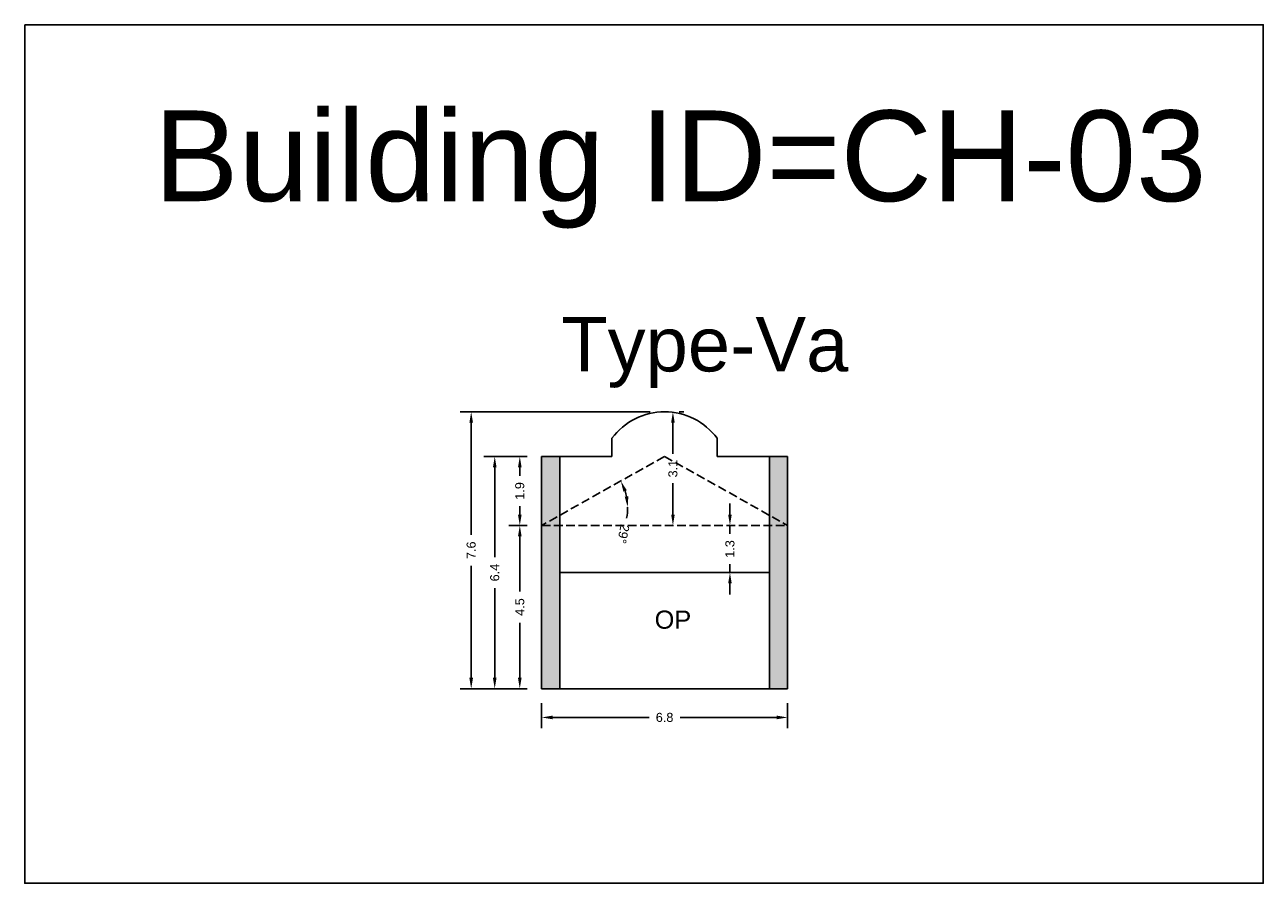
# Model space of a CAD drawing. Header units: metres. Extents: x 3416649 to 3417085, y -6712799 to -6712690.
# Tile 6 of 13: x 3416744 to 3416778, y -6712714 to -6712690. Entities that reach past the tile are written whole.
import ezdxf

# ---------------------------------------------------------------- set-up
doc = ezdxf.new("R2010")
doc.units = ezdxf.units.M
doc.linetypes.add('ACAD_ISO02W100', pattern=[15, 12, -3])
doc.layers.add('Dotted', color=7, linetype='ACAD_ISO02W100', plot=False)
doc.styles.get("Standard").update_dxf_attribs({"font": 'arial.ttf'})
doc.dimstyles.new('ISO-25', dxfattribs={"dimtxt": 0.25, "dimasz": 0.3, "dimexe": 0.3, "dimexo": 0.4, "dimgap": 0.2, "dimtad": 0, "dimdec": 1, "dimdsep": 46, "dimtxsty": 'Standard', "dimcen": 2.5, "dimadec": 0, "dimazin": 0, "dimtfac": 1, "dimtdec": 1, "dimtmove": 0, "dimatfit": 3, "dimfxl": 1, "dimarcsym": 0})

# ---------------------------------------------------------------- blocks, each defined once
blk = doc.blocks.new('*D24')
at = {"color": 0, "lineweight": -2, "transparency": 16777216}
for start, end in [(11.6348, 17.6346), (348.3652, 360)]:
    blk.add_arc((3416759.357, -6712703.378), 1.48, start, end, dxfattribs=at)
at = {"color": 0, "transparency": 16777216}
for points in [[(3416760.721, -6712702.95), (3416760.813, -6712702.91), (3416760.648, -6712702.655)], [(3416760.856, -6712703.075), (3416760.756, -6712703.085), (3416760.837, -6712703.378)]]:
    blk.add_solid(points, dxfattribs=at)
at = {"layer": 'Defpoints', "color": 0, "transparency": 16777216}
for p in [(3416761.855, -6712701.978), (3416760.752, -6712702.884), (3416758.465, -6712703.378), (3416765.245, -6712703.378), (3416758.465, -6712703.878)]:
    blk.add_point(p, dxfattribs=at)
at = {"color": 0, "transparency": 16777216, "insert": (3416760.716, -6712704.115), "char_height": 0.25, "attachment_point": 5, "rotation": 258.3652}
blk.add_mtext('29°', dxfattribs=at)
blk = doc.blocks.new('*D25')
at = {"color": 0, "lineweight": -2, "transparency": 16777216}
for p, q in [((3416758.065, -6712703.878), (3416757.563, -6712703.878)), ((3416757.863, -6712704.178), (3416757.863, -6712705.695)), ((3416757.863, -6712708.078), (3416757.863, -6712706.562)), ((3416758.065, -6712708.378), (3416757.563, -6712708.378))]:
    blk.add_line(p, q, dxfattribs=at)
at = {"color": 0, "transparency": 16777216}
for points in [[(3416757.813, -6712704.178), (3416757.913, -6712704.178), (3416757.863, -6712703.878)], [(3416757.813, -6712708.078), (3416757.913, -6712708.078), (3416757.863, -6712708.378)]]:
    blk.add_solid(points, dxfattribs=at)
at = {"layer": 'Defpoints', "color": 0, "transparency": 16777216}
for p in [(3416757.863, -6712703.878), (3416758.465, -6712703.878), (3416758.465, -6712708.378)]:
    blk.add_point(p, dxfattribs=at)
at = {"color": 0, "transparency": 16777216, "insert": (3416757.863, -6712706.128), "char_height": 0.25, "attachment_point": 5, "rotation": 90}
blk.add_mtext('4.5', dxfattribs=at)
blk = doc.blocks.new('*D26')
at = {"color": 0, "lineweight": -2, "transparency": 16777216}
for p, q in [((3416758.065, -6712701.978), (3416757.563, -6712701.978)), ((3416757.863, -6712702.278), (3416757.863, -6712702.512)), ((3416757.863, -6712703.578), (3416757.863, -6712703.344)), ((3416758.065, -6712703.878), (3416757.563, -6712703.878))]:
    blk.add_line(p, q, dxfattribs=at)
at = {"color": 0, "transparency": 16777216}
for points in [[(3416757.813, -6712702.278), (3416757.913, -6712702.278), (3416757.863, -6712701.978)], [(3416757.813, -6712703.578), (3416757.913, -6712703.578), (3416757.863, -6712703.878)]]:
    blk.add_solid(points, dxfattribs=at)
at = {"layer": 'Defpoints', "color": 0, "transparency": 16777216}
for p in [(3416757.863, -6712701.978), (3416758.465, -6712701.978), (3416758.465, -6712703.878)]:
    blk.add_point(p, dxfattribs=at)
at = {"color": 0, "transparency": 16777216, "insert": (3416757.863, -6712702.928), "char_height": 0.25, "attachment_point": 5, "rotation": 90}
blk.add_mtext('1.9', dxfattribs=at)
blk = doc.blocks.new('*D27')
at = {"color": 0, "lineweight": -2, "transparency": 16777216}
for p, q in [((3416762.255, -6712700.748), (3416762.385, -6712700.748)), ((3416762.085, -6712701.048), (3416762.085, -6712701.91)), ((3416762.085, -6712703.578), (3416762.085, -6712702.717)), ((3416762.255, -6712703.878), (3416762.385, -6712703.878))]:
    blk.add_line(p, q, dxfattribs=at)
at = {"color": 0, "transparency": 16777216}
for points in [[(3416762.035, -6712701.048), (3416762.135, -6712701.048), (3416762.085, -6712700.748)], [(3416762.035, -6712703.578), (3416762.135, -6712703.578), (3416762.085, -6712703.878)]]:
    blk.add_solid(points, dxfattribs=at)
at = {"layer": 'Defpoints', "color": 0, "transparency": 16777216}
for p in [(3416761.855, -6712700.748), (3416761.855, -6712703.878), (3416762.085, -6712703.878)]:
    blk.add_point(p, dxfattribs=at)
at = {"color": 0, "transparency": 16777216, "insert": (3416762.085, -6712702.313), "char_height": 0.25, "attachment_point": 5, "rotation": 90}
blk.add_mtext('3.1', dxfattribs=at)
blk = doc.blocks.new('*D28')
at = {"color": 0, "lineweight": -2, "transparency": 16777216}
for p, q in [((3416758.465, -6712708.778), (3416758.465, -6712709.47)), ((3416765.245, -6712708.778), (3416765.245, -6712709.47)), ((3416758.765, -6712709.17), (3416761.426, -6712709.17)), ((3416764.945, -6712709.17), (3416762.283, -6712709.17))]:
    blk.add_line(p, q, dxfattribs=at)
at = {"color": 0, "transparency": 16777216}
for points in [[(3416758.765, -6712709.12), (3416758.765, -6712709.22), (3416758.465, -6712709.17)], [(3416764.945, -6712709.12), (3416764.945, -6712709.22), (3416765.245, -6712709.17)]]:
    blk.add_solid(points, dxfattribs=at)
at = {"layer": 'Defpoints', "color": 0, "transparency": 16777216}
for p in [(3416758.465, -6712708.378), (3416765.245, -6712708.378), (3416765.245, -6712709.17)]:
    blk.add_point(p, dxfattribs=at)
at = {"color": 0, "transparency": 16777216, "insert": (3416761.855, -6712709.17), "char_height": 0.25, "attachment_point": 5}
blk.add_mtext('6.8', dxfattribs=at)
blk = doc.blocks.new('*D29')
at = {"color": 0, "lineweight": -2, "transparency": 16777216}
for p, q in [((3416763.657, -6712703.578), (3416763.657, -6712703.278)), ((3416763.657, -6712703.878), (3416763.657, -6712704.113)), ((3416764.057, -6712703.878), (3416763.957, -6712703.878)), ((3416763.657, -6712705.178), (3416763.657, -6712704.944)), ((3416764.057, -6712705.178), (3416763.957, -6712705.178)), ((3416763.657, -6712705.478), (3416763.657, -6712705.778))]:
    blk.add_line(p, q, dxfattribs=at)
at = {"color": 0, "transparency": 16777216}
for points in [[(3416763.607, -6712703.578), (3416763.707, -6712703.578), (3416763.657, -6712703.878)], [(3416763.607, -6712705.478), (3416763.707, -6712705.478), (3416763.657, -6712705.178)]]:
    blk.add_solid(points, dxfattribs=at)
at = {"layer": 'Defpoints', "color": 0, "transparency": 16777216}
for p in [(3416763.657, -6712703.878), (3416763.657, -6712703.878), (3416763.657, -6712705.178)]:
    blk.add_point(p, dxfattribs=at)
at = {"color": 0, "transparency": 16777216, "insert": (3416763.657, -6712704.528), "char_height": 0.25, "attachment_point": 5, "rotation": 90}
blk.add_mtext('1.3', dxfattribs=at)
blk = doc.blocks.new('*D30')
at = {"color": 0, "lineweight": -2, "transparency": 16777216}
for p, q in [((3416758.065, -6712701.978), (3416756.872, -6712701.978)), ((3416757.172, -6712702.278), (3416757.172, -6712704.751)), ((3416757.172, -6712708.078), (3416757.172, -6712705.606)), ((3416758.065, -6712708.378), (3416756.872, -6712708.378))]:
    blk.add_line(p, q, dxfattribs=at)
at = {"color": 0, "transparency": 16777216}
for points in [[(3416757.122, -6712702.278), (3416757.222, -6712702.278), (3416757.172, -6712701.978)], [(3416757.122, -6712708.078), (3416757.222, -6712708.078), (3416757.172, -6712708.378)]]:
    blk.add_solid(points, dxfattribs=at)
at = {"layer": 'Defpoints', "color": 0, "transparency": 16777216}
for p in [(3416757.172, -6712701.978), (3416758.465, -6712701.978), (3416758.465, -6712708.378)]:
    blk.add_point(p, dxfattribs=at)
at = {"color": 0, "transparency": 16777216, "insert": (3416757.172, -6712705.178), "char_height": 0.25, "attachment_point": 5, "rotation": 90}
blk.add_mtext('6.4', dxfattribs=at)
blk = doc.blocks.new('*D31')
at = {"color": 0, "lineweight": -2, "transparency": 16777216}
for p, q in [((3416761.455, -6712700.748), (3416756.223, -6712700.748)), ((3416756.523, -6712701.048), (3416756.523, -6712704.137)), ((3416756.523, -6712708.078), (3416756.523, -6712704.99)), ((3416758.065, -6712708.378), (3416756.223, -6712708.378))]:
    blk.add_line(p, q, dxfattribs=at)
at = {"color": 0, "transparency": 16777216}
for points in [[(3416756.473, -6712701.048), (3416756.573, -6712701.048), (3416756.523, -6712700.748)], [(3416756.473, -6712708.078), (3416756.573, -6712708.078), (3416756.523, -6712708.378)]]:
    blk.add_solid(points, dxfattribs=at)
at = {"layer": 'Defpoints', "color": 0, "transparency": 16777216}
for p in [(3416756.523, -6712700.748), (3416761.855, -6712700.748), (3416758.465, -6712708.378)]:
    blk.add_point(p, dxfattribs=at)
at = {"color": 0, "transparency": 16777216, "insert": (3416756.523, -6712704.563), "char_height": 0.25, "attachment_point": 5, "rotation": 90}
blk.add_mtext('7.6', dxfattribs=at)

msp = doc.modelspace()

# ---------------------------------------------------------------- hatches: boundary and pattern name
h = msp.add_hatch(color=256)
h.dxf.hatch_style = 1
h.paths.add_polyline_path([(3416758.465, -6712703.878), (3416758.965, -6712703.878), (3416758.965, -6712708.378), (3416758.465, -6712708.378)])
h.paths.add_polyline_path([(3416758.465, -6712701.978), (3416758.965, -6712701.978), (3416758.965, -6712703.598), (3416758.465, -6712703.878)])
h.paths.add_polyline_path([(3416758.965, -6712703.598), (3416758.965, -6712703.878), (3416758.465, -6712703.878)], flags=17)
h = msp.add_hatch(color=256)
h.dxf.hatch_style = 1
h.paths.add_polyline_path([(3416765.245, -6712703.878), (3416764.745, -6712703.878), (3416764.745, -6712708.378), (3416765.245, -6712708.378)])
h.paths.add_polyline_path([(3416765.245, -6712701.978), (3416764.745, -6712701.978), (3416764.745, -6712703.598), (3416765.245, -6712703.878)])
h.paths.add_polyline_path([(3416764.745, -6712703.598), (3416764.745, -6712703.878), (3416765.245, -6712703.878)], flags=17)

# ---------------------------------------------------------------- linework, layer by layer
for points in [[(3416744.214, -6712690.082), (3416778.36, -6712690.082), (3416778.36, -6712713.738), (3416744.214, -6712713.738)], [(3416758.965, -6712705.178), (3416764.745, -6712705.178), (3416764.745, -6712708.378), (3416758.965, -6712708.378)]]:
    msp.add_lwpolyline(points, close=True)
for points in [[(3416760.405, -6712701.478), (3416760.405, -6712701.978)], [(3416763.305, -6712701.478), (3416763.305, -6712701.978)], [(3416758.465, -6712701.978), (3416760.405, -6712701.978)], [(3416758.465, -6712701.978), (3416758.465, -6712708.378)], [(3416758.965, -6712701.978), (3416758.965, -6712708.378)], [(3416763.305, -6712701.978), (3416765.245, -6712701.978)], [(3416764.745, -6712701.978), (3416764.745, -6712708.378)], [(3416765.245, -6712701.978), (3416765.245, -6712708.378)], [(3416758.965, -6712705.178), (3416764.745, -6712705.178)], [(3416758.465, -6712708.378), (3416765.245, -6712708.378)]]:
    msp.add_lwpolyline(points)
msp.add_arc((3416761.855, -6712702.553), 1.805, 36.5542, 143.4458)
at = {"layer": 'Dotted', "ltscale": 0.02}
for points in [[(3416761.855, -6712701.978), (3416758.465, -6712703.878)], [(3416761.855, -6712701.978), (3416765.245, -6712703.878)], [(3416758.465, -6712703.878), (3416765.245, -6712703.878)]]:
    msp.add_lwpolyline(points, dxfattribs=at)

# ---------------------------------------------------------------- texts
at = {"attachment_point": 1}
for s, width, heights, insert, char_height in [('Building ID=CH-03', 67.86454, [0.517], (3416747.778, -6712692.443), 2.5), ('Type-Va', 9.99112, [0.517], (3416759.004, -6712698.135), 1.5), ('OP', 1.17554, [0], (3416761.581, -6712706.225), 0.5)]:
    msp.add_mtext_dynamic_manual_height_columns(s, width=width, gutter_width=12.5, heights=heights, dxfattribs=dict(at, insert=insert, char_height=char_height))

# ---------------------------------------------------------------- dimensions: what is measured, and where the dimension line sits
for base, p1, p2, picture, middle in [((3416756.523, -6712700.748), (3416758.465, -6712708.378), (3416761.855, -6712700.748), '*D31', (3416756.523, -6712704.563)), ((3416762.085, -6712703.878), (3416761.855, -6712700.748), (3416761.855, -6712703.878), '*D27', (3416762.085, -6712702.313)), ((3416757.172, -6712701.978), (3416758.465, -6712708.378), (3416758.465, -6712701.978), '*D30', (3416757.172, -6712705.178)), ((3416757.863, -6712701.978), (3416758.465, -6712703.878), (3416758.465, -6712701.978), '*D26', (3416757.863, -6712702.928)), ((3416757.863, -6712703.878), (3416758.465, -6712708.378), (3416758.465, -6712703.878), '*D25', (3416757.863, -6712706.128))]:
    dim = msp.add_linear_dim(base=base, p1=p1, p2=p2, angle=90, dimstyle='ISO-25')
    dim.commit()
    dim.dimension.update_dxf_attribs({"geometry": picture, "text_midpoint": middle})
dim = msp.add_angular_dim_2l(base=(3416760.752, -6712702.884), line1=((3416758.465, -6712703.378), (3416765.245, -6712703.378)), line2=((3416761.855, -6712701.978), (3416758.465, -6712703.878)), dimstyle='ISO-25')
dim.commit()
dim.dimension.update_dxf_attribs({"geometry": '*D24', "text_midpoint": (3416760.716, -6712704.115)})
dim = msp.add_linear_dim(base=(3416763.657, -6712703.878), p1=(3416763.657, -6712705.178), p2=(3416763.657, -6712703.878), angle=90, dimstyle='ISO-25')
dim.commit()
dim.dimension.update_dxf_attribs({"geometry": '*D29', "text_midpoint": (3416763.657, -6712704.528), "dimtype": 160})
dim = msp.add_linear_dim(base=(3416765.245, -6712709.17), p1=(3416758.465, -6712708.378), p2=(3416765.245, -6712708.378), dimstyle='ISO-25')
dim.commit()
dim.dimension.update_dxf_attribs({"geometry": '*D28', "text_midpoint": (3416761.855, -6712709.17)})

doc.saveas('drawing.dxf')
